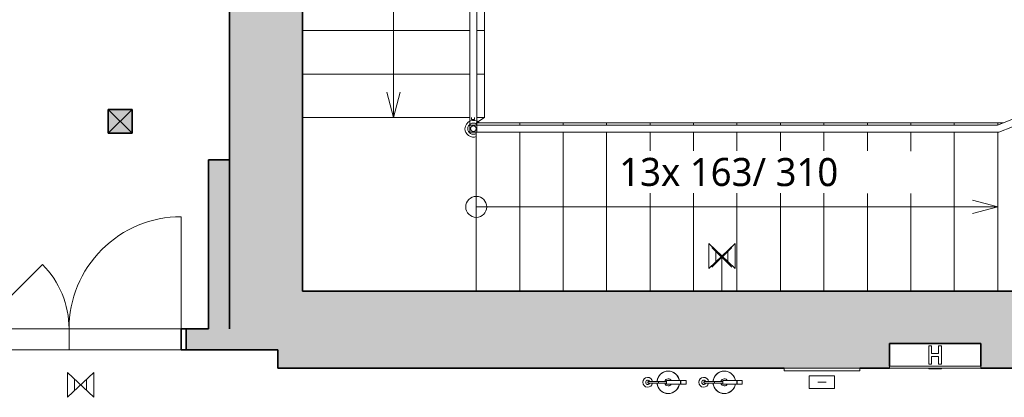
# Model space of a CAD drawing. Header units: metres. Extents: x -0.2 to 46.2, y -4.9 to 14.9.
# Tile 5 of 13: x 9.3 to 16.3, y 7.3 to 10. Entities that reach past the tile are written whole.
import ezdxf

# ---------------------------------------------------------------- set-up
doc = ezdxf.new("R2010")
doc.units = ezdxf.units.M
doc.linetypes.add('AV - Cerch_ 1 tecka 4mm', pattern=[0.006, 0.004, -0.001, 0, -0.001])
doc.linetypes.add('AV - Cerch_ 2 tecky 4mm', pattern=[0.008, 0.004, -0.0015, 0, -0.001, 0, -0.0015])
doc.layers.add('AV-KOTY', color=5, linetype='Continuous', lineweight=13, true_color=0x0000ff)
for name, color, linetype, lineweight in [('AV-SRAFY', 7, 'Continuous', 35), ('AV-STAVBA', 7, 'Continuous', 18), ('AV-VYBAVENI', 7, 'Continuous', 18)]:
    doc.layers.add(name, color=color, linetype=linetype, lineweight=lineweight)
doc.styles.add('Trebuchet MS', font='trebuc.ttf', dxfattribs={"height": 0.2})

# ---------------------------------------------------------------- blocks, each defined once
blk = doc.blocks.new('SCO_Koncepční obdelníkový sloup - 170_170-1443739-4NP')
at = {"layer": 'AV-STAVBA', "true_color": 0xcccccc}
blk.add_hatch(color=254, dxfattribs=at).paths.add_polyline_path([(-0.085, -0.085), (0.085, -0.085), (0.085, 0.085), (-0.085, 0.085)])
at = {"layer": 'AV-STAVBA', "color": 254, "true_color": 0xcccccc}
for p, q in [((0.085, 0.085), (-0.085, -0.085)), ((-0.085, 0.085), (0.085, -0.085))]:
    blk.add_line(p, q, dxfattribs=at)
at = {"layer": 'AV-STAVBA', "color": 254, "lineweight": 35, "true_color": 0xcccccc}
for p, q in [((0.085, 0.085), (-0.085, 0.085)), ((-0.085, 0.085), (-0.085, -0.085)), ((0.085, -0.085), (0.085, 0.085)), ((-0.085, -0.085), (0.085, -0.085))]:
    blk.add_line(p, q, dxfattribs=at)
blk = doc.blocks.new('DO_2-L_Ocel_ - 1450x1970-1009330-4NP')
at = {"layer": 'AV-STAVBA', "color": 254, "true_color": 0xcccccc}
for p, q in [((0.8, 0.8749), (0.8, 0.075)), ((-0.65, 0.075), (-0.1904, 0.5346)), ((-0.685, 0.075), (-0.685, -0.075)), ((-0.65, 0.075), (0.8, 0.075)), ((0, 0.075), (0, -0.075)), ((0.835, 0.075), (0.835, -0.075)), ((-0.65, -0.075), (0.8, -0.075))]:
    blk.add_line(p, q, dxfattribs=at)
at = {"layer": 'AV-STAVBA', "color": 254, "lineweight": 35, "true_color": 0xcccccc}
for p, q in [((-0.65, 0.075), (-0.685, 0.075)), ((-0.685, 0.075), (-0.685, -0.075)), ((-0.65, -0.075), (-0.65, 0.075)), ((0.835, 0.075), (0.8, 0.075)), ((0.8, 0.075), (0.8, -0.075)), ((0.835, -0.075), (0.835, 0.075)), ((-0.685, -0.075), (-0.65, -0.075)), ((0.8, -0.075), (0.835, -0.075))]:
    blk.add_line(p, q, dxfattribs=at)
at = {"layer": 'AV-STAVBA', "color": 254, "linetype": 'AV - Cerch_ 1 tecka 4mm', "true_color": 0xcccccc}
for p, q in [((-0.685, 0.075), (0.835, 0.075)), ((-0.65, 0.075), (0.8, 0.075)), ((-0.685, -0.075), (0.835, -0.075)), ((-0.65, -0.075), (0.8, -0.075))]:
    blk.add_line(p, q, dxfattribs=at)
at = {"layer": 'AV-STAVBA', "color": 254, "true_color": 0xcccccc}
for centre, radius, start, end in [((0.7999, 0.075), 0.7999, 89.99602, 180), ((-0.65, 0.075), 0.65, 360, 45)]:
    blk.add_arc(centre, radius, start, end, dxfattribs=at)
blk = doc.blocks.new('Railing - BA_Zdobný sloupek zábradlí-1391636-4NP')
at = {"layer": 'AV-STAVBA', "color": 254, "true_color": 0xcccccc}
for p, q in [((0.025, 0.025), (-0.025, 0.025)), ((-0.025, 0.025), (-0.025, -0.025)), ((0.025, -0.025), (0.025, 0.025)), ((-0.025, -0.025), (0.025, -0.025))]:
    blk.add_line(p, q, dxfattribs=at)
at = {"layer": 'AV-STAVBA', "color": 254, "true_color": 0xcccccc, "flags": 128}
for points in [[(0.02, 0), (0.02, 0.0008), (0.0199, 0.0016), (0.0199, 0.0024), (0.0197, 0.0032), (0.0196, 0.004), (0.0194, 0.0048), (0.0192, 0.0055), (0.019, 0.0063), (0.0187, 0.007), (0.0184, 0.0078), (0.0181, 0.0085), (0.0177, 0.0092), (0.0174, 0.0099), (0.0169, 0.0106), (0.0165, 0.0113), (0.016, 0.0119), (0.0156, 0.0126), (0.015, 0.0132), (0.0145, 0.0138), (0.0139, 0.0143), (0.0133, 0.0149), (0.0127, 0.0154), (0.0121, 0.0159), (0.0115, 0.0164), (0.0108, 0.0168), (0.0101, 0.0172), (0.0094, 0.0176), (0.0087, 0.018), (0.008, 0.0183), (0.0072, 0.0186), (0.0065, 0.0189), (0.0057, 0.0192), (0.005, 0.0194), (0.0042, 0.0196), (0.0034, 0.0197), (0.0026, 0.0198), (0.0018, 0.0199), (0.001, 0.02), (0.0002, 0.02), (-0.0006, 0.02), (-0.0014, 0.02), (-0.0022, 0.0199), (-0.003, 0.0198), (-0.0038, 0.0196), (-0.0045, 0.0195), (-0.0053, 0.0193), (-0.0061, 0.0191), (-0.0068, 0.0188), (-0.0076, 0.0185), (-0.0083, 0.0182), (-0.009, 0.0178), (-0.0097, 0.0175), (-0.0104, 0.0171), (-0.0111, 0.0166), (-0.0118, 0.0162), (-0.0124, 0.0157), (-0.013, 0.0152), (-0.0136, 0.0146), (-0.0142, 0.0141), (-0.0147, 0.0135), (-0.0153, 0.0129), (-0.0158, 0.0123), (-0.0163, 0.0116), (-0.0167, 0.011), (-0.0171, 0.0103), (-0.0175, 0.0096), (-0.0179, 0.0089), (-0.0182, 0.0082), (-0.0186, 0.0074), (-0.0188, 0.0067), (-0.0191, 0.0059), (-0.0193, 0.0052), (-0.0195, 0.0044), (-0.0197, 0.0036), (-0.0198, 0.0028), (-0.0199, 0.002), (-0.02, 0.0012), (-0.02, 0.0004), (-0.02, 0)], [(-0.02, 0), (-0.02, -0.0008), (-0.0199, -0.0016), (-0.0199, -0.0024), (-0.0197, -0.0032), (-0.0196, -0.004), (-0.0194, -0.0048), (-0.0192, -0.0055), (-0.019, -0.0063), (-0.0187, -0.007), (-0.0184, -0.0078), (-0.0181, -0.0085), (-0.0177, -0.0092), (-0.0174, -0.0099), (-0.0169, -0.0106), (-0.0165, -0.0113), (-0.016, -0.0119), (-0.0156, -0.0126), (-0.015, -0.0132), (-0.0145, -0.0138), (-0.0139, -0.0143), (-0.0133, -0.0149), (-0.0127, -0.0154), (-0.0121, -0.0159), (-0.0115, -0.0164), (-0.0108, -0.0168), (-0.0101, -0.0172), (-0.0094, -0.0176), (-0.0087, -0.018), (-0.008, -0.0183), (-0.0072, -0.0186), (-0.0065, -0.0189), (-0.0057, -0.0192), (-0.005, -0.0194), (-0.0042, -0.0196), (-0.0034, -0.0197), (-0.0026, -0.0198), (-0.0018, -0.0199), (-0.001, -0.02), (-0.0002, -0.02), (0.0006, -0.02), (0.0014, -0.02), (0.0022, -0.0199), (0.003, -0.0198), (0.0038, -0.0196), (0.0045, -0.0195), (0.0053, -0.0193), (0.0061, -0.0191), (0.0068, -0.0188), (0.0076, -0.0185), (0.0083, -0.0182), (0.009, -0.0178), (0.0097, -0.0175), (0.0104, -0.0171), (0.0111, -0.0166), (0.0118, -0.0162), (0.0124, -0.0157), (0.013, -0.0152), (0.0136, -0.0146), (0.0142, -0.0141), (0.0147, -0.0135), (0.0153, -0.0129), (0.0158, -0.0123), (0.0163, -0.0116), (0.0167, -0.011), (0.0171, -0.0103), (0.0175, -0.0096), (0.0179, -0.0089), (0.0182, -0.0082), (0.0186, -0.0074), (0.0188, -0.0067), (0.0191, -0.0059), (0.0193, -0.0052), (0.0195, -0.0044), (0.0197, -0.0036), (0.0198, -0.0028), (0.0199, -0.002), (0.02, -0.0012), (0.02, -0.0004), (0.02, 0)]]:
    blk.add_lwpolyline(points, dxfattribs=at)
at = {"layer": 'AV-STAVBA', "color": 254, "true_color": 0xcccccc}
for radius, start, end in [(0.06, 45.75389, 180), (0.04, 60, 180), (0.06, 180, 290.39112), (0.04, 180, 300)]:
    blk.add_arc((0, 0), radius, start, end, dxfattribs=at)
blk = doc.blocks.new('Railing - BA_Panel zábradlí-1398140-4NP')
at = {"layer": 'AV-STAVBA', "color": 254, "true_color": 0xcccccc}
for p, q in [((-0.0274, -0.11), (-0.0274, -0.095)), ((-0.0274, -0.11), (-0.0074, -0.11)), ((-0.0074, -0.095), (-0.0074, -0.11))]:
    blk.add_line(p, q, dxfattribs=at)
blk = doc.blocks.new('Railing - Railing-1398137-4NP')
at = {"layer": 'AV-STAVBA', "color": 254, "true_color": 0xcccccc}
for p, q in [((12.4794, 12.3159), (12.5294, 12.3159)), ((12.4794, 12.3159), (12.4794, 9.2759)), ((12.5294, 12.3159), (12.5294, 9.2759)), ((12.4794, 9.2759), (12.4794, 9.2209)), ((12.5294, 9.2759), (12.5294, 9.2209))]:
    blk.add_line(p, q, dxfattribs=at)
for name, p in [('Railing - BA_Panel zábradlí-1398140-4NP', (12.5194, 9.3709)), ('Railing - BA_Zdobný sloupek zábradlí-1391636-4NP', (12.5044, 9.1959))]:
    blk.add_blockref(name, p)
blk = doc.blocks.new('Railing - Railing-1398164-4NP')
at = {"layer": 'AV-STAVBA', "color": 254, "true_color": 0xcccccc}
for p, q in [((16.2429, 9.2209), (17.1611, 9.5843)), ((17.1611, 9.5843), (17.1795, 9.5378)), ((16.2524, 9.1709), (17.1795, 9.5378)), ((12.5294, 9.2209), (16.2429, 9.2209)), ((12.5294, 9.1709), (16.2524, 9.1709))]:
    blk.add_line(p, q, dxfattribs=at)
blk = doc.blocks.new('GM_Hasicí přístroj - Hasici pristroj-V3-4NP')
at = {"layer": 'AV-STAVBA', "color": 254, "lineweight": 13, "true_color": 0xcccccc}
for p, q in [((-0.0421, 0.0036), (-0.1007, 0.0036)), ((-0.0421, 0.0111), (0.0579, 0.0111)), ((-0.0421, 0.0111), (-0.0421, -0.0139)), ((0.0579, 0.0111), (0.0605, 0.0111)), ((0.0579, 0.0111), (0.0579, -0.0139)), ((0.0605, 0.0111), (0.0979, 0.0111)), ((0.0605, 0.0111), (0.0605, -0.0139)), ((0.0979, 0.0111), (0.0979, -0.0139)), ((-0.1007, -0.0064), (-0.0421, -0.0064)), ((0.0579, -0.0139), (-0.0421, -0.0139)), ((0.0605, -0.0139), (0.0579, -0.0139)), ((0.0979, -0.0139), (0.0605, -0.0139))]:
    blk.add_line(p, q, dxfattribs=at)
at = {"layer": 'AV-STAVBA', "color": 254, "lineweight": 13, "true_color": 0xcccccc, "flags": 128}
for points in [[(-0.1007, 0.0036), (-0.1035, 0.0036), (-0.1063, 0.0036), (-0.1092, 0.0036), (-0.112, 0.0036), (-0.1149, 0.0036), (-0.1177, 0.0036), (-0.1205, 0.0036), (-0.1233, 0.0036), (-0.126, 0.0036), (-0.1288, 0.0036), (-0.1315, 0.0036), (-0.1341, 0.0036), (-0.1367, 0.0036), (-0.1393, 0.0036), (-0.1418, 0.0036), (-0.1443, 0.0036), (-0.1467, 0.0036), (-0.149, 0.0036), (-0.1513, 0.0036), (-0.1535, 0.0036), (-0.1556, 0.0036), (-0.1577, 0.0036), (-0.1596, 0.0036), (-0.1615, 0.0036), (-0.1633, 0.0036), (-0.165, 0.0036), (-0.1667, 0.0036), (-0.1682, 0.0036), (-0.1696, 0.0036), (-0.1709, 0.0036), (-0.1714, 0.0036)], [(-0.1714, -0.0064), (-0.1701, -0.0064), (-0.1687, -0.0064), (-0.1673, -0.0064), (-0.1657, -0.0064), (-0.164, -0.0064), (-0.1622, -0.0064), (-0.1604, -0.0064), (-0.1584, -0.0064), (-0.1564, -0.0064), (-0.1543, -0.0064), (-0.1522, -0.0064), (-0.1499, -0.0064), (-0.1476, -0.0064), (-0.1452, -0.0064), (-0.1428, -0.0064), (-0.1403, -0.0064), (-0.1377, -0.0064), (-0.1351, -0.0064), (-0.1325, -0.0064), (-0.1298, -0.0064), (-0.1271, -0.0064), (-0.1244, -0.0064), (-0.1216, -0.0064), (-0.1188, -0.0064), (-0.116, -0.0064), (-0.1131, -0.0064), (-0.1103, -0.0064), (-0.1074, -0.0064), (-0.1046, -0.0064), (-0.1018, -0.0064), (-0.1007, -0.0064)]]:
    blk.add_lwpolyline(points, dxfattribs=at)
at = {"layer": 'AV-STAVBA', "color": 254, "lineweight": 13, "true_color": 0xcccccc}
for centre, radius, start, end in [((-0.0307, -0.0014), 0.08, 90, 176.37662), ((-0.0307, -0.0014), 0.08, 114.97132, 155.02868), ((-0.0307, -0.0014), 0.08, 90, 110.02868), ((-0.0307, -0.0014), 0.08, 69.97132, 90), ((-0.0307, -0.0014), 0.08, 9.18677, 90), ((-0.0307, -0.0014), 0.08, 24.97132, 65.02868), ((-0.1772, -0.0014), 0.035, 7.23753, 180), ((-0.1764, -0.0014), 0.015, 18.64917, 180), ((-0.1764, -0.0014), 0.015, 165, 180), ((-0.1764, -0.0014), 0.015, 105, 134.93615), ((-0.1714, -0.0014), 0.005, 150, 180), ((-0.1714, -0.0014), 0.005, 90, 120), ((-0.1764, -0.0014), 0.015, 45.06385, 75), ((-0.1764, -0.0014), 0.015, 18.64917, 44.93615), ((-0.0307, -0.0014), 0.08, 159.97132, 176.42822), ((-0.0307, -0.0014), 0.025, 90, 169.20034), ((-0.0307, -0.0014), 0.025, 30, 90), ((-0.0307, -0.0014), 0.08, 9.05555, 20.02868), ((-0.1772, -0.0014), 0.035, 180, 351.96894), ((-0.1764, -0.0014), 0.015, 174.95011, 180), ((-0.1764, -0.0014), 0.015, 180, 185.04989), ((-0.1764, -0.0014), 0.015, 180, 224.93615), ((-0.1764, -0.0014), 0.015, 180, 341.97651), ((-0.1764, -0.0014), 0.015, 240, 270), ((-0.1714, -0.0014), 0.005, 180, 210), ((-0.1714, -0.0014), 0.005, 240, 285), ((-0.1764, -0.0014), 0.015, 330, 341.97651), ((-0.0307, -0.0014), 0.08, 183.5619, 200.02868), ((-0.0307, -0.0014), 0.08, 183.6137, 270), ((-0.0307, -0.0014), 0.08, 204.97132, 245.02868), ((-0.0307, -0.0014), 0.025, 190.79953, 270), ((-0.0307, -0.0014), 0.025, 270, 330), ((-0.0307, -0.0014), 0.08, 270, 350.81323), ((-0.0307, -0.0014), 0.08, 294.97132, 335.02868), ((-0.0307, -0.0014), 0.08, 339.97132, 350.94445), ((-0.0307, -0.0014), 0.08, 249.97132, 270), ((-0.0307, -0.0014), 0.08, 270, 290.02868)]:
    blk.add_arc(centre, radius, start, end, dxfattribs=at)
for points, knots in [([(-0.1764, -0.0014), (-0.1764, -0.0009), (-0.1762, 0.0003), (-0.1753, 0.0019), (-0.1742, 0.0028), (-0.1731, 0.0033), (-0.1725, 0.0034), (-0.1723, 0.0035)], [0, 0, 0, 0, 0.1111111, 0.2222222, 0.3333333, 0.3888889, 0.4444444, 0.4444444, 0.4444444, 0.4444444]), ([(-0.1689, -0.0058), (-0.1692, -0.0059), (-0.1697, -0.0062), (-0.1705, -0.0064), (-0.1714, -0.0065), (-0.1723, -0.0064), (-0.1731, -0.0062), (-0.1742, -0.0057), (-0.1753, -0.0047), (-0.1762, -0.0032), (-0.1764, -0.002), (-0.1764, -0.0014)], [0.3333333, 0.3333333, 0.3333333, 0.3333333, 0.3888889, 0.4444444, 0.5, 0.5555556, 0.6111111, 0.6666667, 0.7777778, 0.8888889, 1, 1, 1, 1])]:
    blk.add_open_spline(points, degree=3, knots=knots, dxfattribs=at)
for points in [[(-0.1004, -0.0014), (-0.1004, -0.0009), (-0.1004, 0.0003), (-0.1005, 0.0018), (-0.1005, 0.003), (-0.1006, 0.0034), (-0.1006, 0.0035)], [(-0.1006, -0.0064), (-0.1006, -0.0063), (-0.1005, -0.0059), (-0.1005, -0.0047), (-0.1004, -0.0032), (-0.1004, -0.002), (-0.1004, -0.0014)]]:
    blk.add_open_spline(points, degree=3, dxfattribs=at)
blk = doc.blocks.new('PF_Hydrant pod omítku - 650x650-1552440-4NP')
at = {"layer": 'AV-VYBAVENI', "color": 254, "true_color": 0xcccccc}
for p, q in [((-0.7777, 0.275), (-0.1277, 0.275)), ((-0.7777, 0.275), (-0.7777, 0.262)), ((-0.7777, 0.275), (-0.7777, 0.1)), ((-0.1277, 0.262), (-0.7777, 0.262)), ((-0.4977, 0.28), (-0.4777, 0.28)), ((-0.4977, 0.275), (-0.4977, 0.28)), ((-0.4977, 0.247), (-0.4977, 0.117)), ((-0.4777, 0.247), (-0.4977, 0.247)), ((-0.4777, 0.28), (-0.4277, 0.28)), ((-0.4777, 0.275), (-0.4777, 0.28)), ((-0.4777, 0.192), (-0.4777, 0.247)), ((-0.4277, 0.28), (-0.4077, 0.28)), ((-0.4277, 0.275), (-0.4277, 0.28)), ((-0.4277, 0.247), (-0.4277, 0.192)), ((-0.4077, 0.247), (-0.4277, 0.247)), ((-0.4077, 0.275), (-0.4077, 0.28)), ((-0.4077, 0.117), (-0.4077, 0.247)), ((-0.1277, 0.275), (-0.1277, 0.262)), ((-0.1277, 0.1), (-0.1277, 0.275)), ((-0.4277, 0.192), (-0.4777, 0.192)), ((-0.4277, 0.172), (-0.4777, 0.172)), ((-0.4777, 0.117), (-0.4777, 0.172)), ((-0.4277, 0.172), (-0.4277, 0.117)), ((-0.7777, 0.1), (-0.1277, 0.1)), ((-0.4977, 0.117), (-0.4777, 0.117)), ((-0.4277, 0.117), (-0.4077, 0.117))]:
    blk.add_line(p, q, dxfattribs=at)
blk = doc.blocks.new('D0089 - 1514 - OÚPSŘ_Benešova_rvt-1-4NP')
at = {"layer": 'AV-SRAFY', "lineweight": 5, "true_color": 0xcccccc}
blk.add_hatch(color=254, dxfattribs=at).paths.add_polyline_path([(11.1098, 7.6182), (11.2848, 7.6182), (11.2848, 13.9982), (10.7648, 13.9982), (10.7648, 7.6182)])
at = {"layer": 'AV-SRAFY', "lineweight": 18, "true_color": 0xcccccc}
for points in [[(10.6148, 7.7682), (10.7648, 7.7682), (10.7648, 8.9748), (10.6148, 8.9748), (10.6148, 8.2701)], [(15.4735, 7.4882), (15.4735, 7.6632), (16.1235, 7.6632), (16.1235, 7.4882), (16.4698, 7.4882), (16.4698, 8.0382), (11.2848, 8.0382), (11.2848, 7.6182), (11.1098, 7.6182), (11.1098, 7.4882), (15.2609, 7.4882)]]:
    blk.add_hatch(color=254, dxfattribs=at).paths.add_polyline_path(points)
h = blk.add_hatch(color=254, dxfattribs=at)
h.paths.add_polyline_path([(10.7648, 7.6182), (10.7648, 7.7682), (10.4548, 7.7682), (10.4548, 7.6182)])
h.paths.add_polyline_path([(8.7648, 7.6182), (8.9348, 7.6182), (8.9348, 7.7682), (8.7648, 7.7682)])
at = {"layer": 'AV-KOTY', "color": 254, "true_color": 0xccccff}
for p, q in [((11.9348, 10.2059), (11.9348, 9.8959)), ((11.9348, 9.8959), (11.9348, 9.5859)), ((11.9348, 9.5859), (11.9348, 9.2759)), ((11.9348, 9.2759), (11.8866, 9.4559)), ((11.9348, 9.2759), (11.983, 9.4559)), ((16.2448, 8.6382), (16.0648, 8.6864)), ((12.5248, 8.6382), (12.8348, 8.6382)), ((12.8348, 8.6382), (13.1448, 8.6382)), ((13.1448, 8.6382), (13.4548, 8.6382)), ((13.4548, 8.6382), (13.7648, 8.6382)), ((13.7648, 8.6382), (14.0748, 8.6382)), ((14.0748, 8.6382), (14.3848, 8.6382)), ((14.3848, 8.6382), (14.6948, 8.6382)), ((14.6948, 8.6382), (15.0048, 8.6382)), ((15.0048, 8.6382), (15.3148, 8.6382)), ((15.3148, 8.6382), (15.6248, 8.6382)), ((15.6248, 8.6382), (15.9348, 8.6382)), ((15.9348, 8.6382), (16.2448, 8.6382)), ((16.2448, 8.6382), (16.0648, 8.59))]:
    blk.add_line(p, q, dxfattribs=at)
blk.add_circle((12.5248, 8.6382), 0.075, dxfattribs=at)
at = {"layer": 'AV-STAVBA', "color": 254, "lineweight": 35, "true_color": 0xcccccc}
for p, q in [((10.7648, 7.7682), (10.7648, 13.9982)), ((11.2848, 13.9982), (11.2848, 8.0382)), ((10.6148, 8.9748), (10.6148, 7.7682)), ((10.7648, 8.9748), (10.6148, 8.9748)), ((10.7648, 7.7682), (10.7648, 8.9748)), ((16.4698, 8.0382), (11.2848, 8.0382)), ((10.6148, 7.7682), (10.4548, 7.7682)), ((10.4548, 7.7682), (10.4548, 7.6182)), ((15.4735, 7.5012), (15.4735, 7.6632)), ((15.4735, 7.6632), (16.1235, 7.6632)), ((16.1235, 7.6632), (16.1235, 7.5012)), ((10.4548, 7.6182), (10.7648, 7.6182)), ((11.1098, 7.6182), (10.7648, 7.6182)), ((11.1098, 7.6182), (11.1098, 7.4882)), ((11.1098, 7.4882), (14.7209, 7.4882)), ((15.2609, 7.4882), (15.4735, 7.4882)), ((16.1235, 7.4882), (16.4698, 7.4882))]:
    blk.add_line(p, q, dxfattribs=at)
at = {"layer": 'AV-STAVBA', "color": 254, "true_color": 0xcccccc}
for p, q in [((12.5848, 10.2059), (12.5848, 9.8959)), ((12.4794, 9.8959), (11.2848, 9.8959)), ((12.5848, 9.8959), (12.5294, 9.8959)), ((12.5848, 9.8959), (12.5848, 9.5859)), ((12.4794, 9.5859), (11.2848, 9.5859)), ((12.5848, 9.5859), (12.5294, 9.5859)), ((12.5848, 9.5859), (12.5848, 9.2759)), ((12.4794, 9.2759), (11.2848, 9.2759)), ((12.5848, 9.2759), (12.5294, 9.2759)), ((12.5363, 9.2455), (12.5848, 9.2759)), ((12.5248, 9.2382), (12.5248, 9.2209)), ((12.5248, 9.2382), (12.8348, 9.2382)), ((12.8348, 9.2382), (13.1448, 9.2382)), ((12.8348, 9.2382), (12.8348, 9.2209)), ((13.1448, 9.2382), (13.4548, 9.2382)), ((13.1448, 9.2382), (13.1448, 9.2209)), ((13.4548, 9.2382), (13.7648, 9.2382)), ((13.4548, 9.2382), (13.4548, 9.2209)), ((13.7648, 9.2382), (14.0748, 9.2382)), ((13.7648, 9.2382), (13.7648, 9.2209)), ((14.0748, 9.2382), (14.3848, 9.2382)), ((14.0748, 9.2382), (14.0748, 9.2209)), ((14.3848, 9.2382), (14.6948, 9.2382)), ((14.3848, 9.2382), (14.3848, 9.2209)), ((14.6948, 9.2382), (15.0048, 9.2382)), ((14.6948, 9.2382), (14.6948, 9.2209)), ((15.0048, 9.2382), (15.3148, 9.2382)), ((15.0048, 9.2382), (15.0048, 9.2209)), ((15.3148, 9.2382), (15.6248, 9.2382)), ((15.3148, 9.2382), (15.3148, 9.2209)), ((15.6248, 9.2382), (15.9348, 9.2382)), ((15.6248, 9.2382), (15.6248, 9.2209)), ((15.9348, 9.2382), (16.2448, 9.2382)), ((15.9348, 9.2382), (15.9348, 9.2209)), ((16.2866, 9.2382), (16.2448, 9.2382)), ((16.2448, 9.2382), (16.2448, 9.2217)), ((12.5248, 9.1709), (12.5248, 8.0382)), ((12.8348, 9.1709), (12.8348, 8.0382)), ((13.1448, 9.1709), (13.1448, 8.0382)), ((13.4548, 9.1709), (13.4548, 8.0382)), ((13.7648, 9.1709), (13.7648, 8.0382)), ((14.0748, 9.1709), (14.0748, 8.0382)), ((14.3848, 9.1709), (14.3848, 8.0382)), ((14.6948, 9.1709), (14.6948, 8.0382)), ((15.0048, 9.1709), (15.0048, 8.0382)), ((15.3148, 9.1709), (15.3148, 8.0382)), ((15.6248, 9.1709), (15.6248, 8.0382)), ((15.9348, 9.1709), (15.9348, 8.0382)), ((16.2448, 9.1709), (16.2448, 8.0382)), ((8.9698, 7.7682), (10.4198, 7.7682)), ((10.4198, 7.6182), (8.9698, 7.6182))]:
    blk.add_line(p, q, dxfattribs=at)
at = {"layer": 'AV-STAVBA', "color": 254, "linetype": 'AV - Cerch_ 2 tecky 4mm', "true_color": 0xcccccc}
for p, q in [((12.4794, 9.8959), (11.2848, 9.8959)), ((12.5848, 9.8959), (12.5294, 9.8959)), ((12.4794, 9.5859), (11.2848, 9.5859)), ((12.5848, 9.5859), (12.5294, 9.5859)), ((12.4794, 9.2759), (11.2848, 9.2759)), ((12.5848, 9.2759), (12.5294, 9.2759)), ((12.5248, 9.2382), (12.5248, 9.2209)), ((12.8348, 9.2382), (12.8348, 9.2209)), ((13.1448, 9.2382), (13.1448, 9.2209)), ((13.4548, 9.2382), (13.4548, 9.2209)), ((13.7648, 9.2382), (13.7648, 9.2209)), ((14.0748, 9.2382), (14.0748, 9.2209)), ((14.3848, 9.2382), (14.3848, 9.2209)), ((14.6948, 9.2382), (14.6948, 9.2209)), ((15.0048, 9.2382), (15.0048, 9.2209)), ((15.3148, 9.2382), (15.3148, 9.2209)), ((15.6248, 9.2382), (15.6248, 9.2209)), ((15.9348, 9.2382), (15.9348, 9.2209)), ((16.2448, 9.2382), (16.2448, 9.2217)), ((12.5248, 9.1709), (12.5248, 8.0382)), ((12.8348, 9.1709), (12.8348, 8.0382)), ((13.1448, 9.1709), (13.1448, 8.0382)), ((13.4548, 9.1709), (13.4548, 8.0382)), ((13.7648, 9.1709), (13.7648, 8.0382)), ((14.0748, 9.1709), (14.0748, 8.0382)), ((14.3848, 9.1709), (14.3848, 8.0382)), ((14.6948, 9.1709), (14.6948, 8.0382)), ((15.0048, 9.1709), (15.0048, 8.0382)), ((15.3148, 9.1709), (15.3148, 8.0382)), ((15.6248, 9.1709), (15.6248, 8.0382)), ((15.9348, 9.1709), (15.9348, 8.0382)), ((16.2448, 9.1709), (16.2448, 8.0382))]:
    blk.add_line(p, q, dxfattribs=at)
at = {"layer": 'AV-STAVBA', "color": 254, "lineweight": 18, "true_color": 0xcccccc}
for name, p in [('Railing - Railing-1398137-4NP', (0, 0)), ('Railing - Railing-1398164-4NP', (0, 0)), ('DO_2-L_Ocel_ - 1450x1970-1009330-4NP', (9.6198, 7.6932)), ('GM_Hasicí přístroj - Hasici pristroj-V3-4NP', (13.9248, 7.3882)), ('GM_Hasicí přístroj - Hasici pristroj-V3-4NP', (14.3248, 7.3882))]:
    blk.add_blockref(name, p, dxfattribs=at)
at = {"layer": 'AV-STAVBA', "color": 254, "lineweight": 18, "true_color": 0xcccccc, "rotation": 89.9999999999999}
blk.add_blockref('SCO_Koncepční obdelníkový sloup - 170_170-1443739-4NP', (9.9848, 9.2482), dxfattribs=at)
at = {"layer": 'AV-VYBAVENI', "color": 254, "lineweight": 18, "true_color": 0xcccccc, "rotation": 180}
blk.add_blockref('PF_Hydrant pod omítku - 650x650-1552440-4NP', (15.3458, 7.7632), dxfattribs=at)
at = {"layer": 'AV-KOTY', "color": 254, "lineweight": 5, "true_color": 0xccccff, "insert": (13.545, 8.9883), "char_height": 0.2, "width": 2.044303, "attachment_point": 1, "rotation": 359.9257, "style": 'Trebuchet MS', "bg_fill": 3, "box_fill_scale": 1.25, "bg_fill_color": 256, "bg_fill_true_color": 13158600, "bg_fill_transparency": 0}
blk.add_mtext('13x 163/ 310', dxfattribs=at)
blk = doc.blocks.new('EE_FB_Rozvaděč na stěnu - 500x1000-888927-4NP')
at = {"layer": 'AV-STAVBA'}
for p, q in [((14.7209, 7.4882), (15.2609, 7.4882)), ((14.7209, 7.4882), (14.7209, 7.4682)), ((15.2609, 7.4682), (14.7209, 7.4682)), ((15.2609, 7.4682), (15.2609, 7.4882))]:
    blk.add_line(p, q, dxfattribs=at)
at = {"layer": 'AV-STAVBA', "color": 5, "lineweight": 13, "true_color": 0x0000ff}
for p, q in [((14.9009, 7.4334), (14.9009, 7.3434)), ((15.0809, 7.4334), (14.9009, 7.4334)), ((14.9609, 7.3882), (15.0209, 7.3882)), ((15.0809, 7.3434), (15.0809, 7.4334)), ((14.9009, 7.3434), (15.0809, 7.3434))]:
    blk.add_line(p, q, dxfattribs=at)
blk = doc.blocks.new('LF_polokoule_face - LF_polokoule_face-899879-4NP')
at = {"layer": 'AV-STAVBA', "color": 5, "true_color": 0x0000ff}
for p, q in [((14.348, 8.2073), (14.2065, 8.3487)), ((14.2065, 8.2073), (14.348, 8.3487)), ((14.2772, 8.0382), (14.2772, 8.278))]:
    blk.add_line(p, q, dxfattribs=at)
blk = doc.blocks.new('LF_Svítidlo nouzové nástěnné - Svítidlo nástěnné_nouzové-902812-4NP')
at = {"layer": 'AV-STAVBA', "color": 5, "true_color": 0x0000ff}
for p, q in [((14.3716, 8.1998), (14.1829, 8.3766)), ((14.1829, 8.1998), (14.3716, 8.3766)), ((14.1829, 8.1998), (14.1829, 8.3766)), ((14.3716, 8.1998), (14.3716, 8.3766)), ((14.2341, 8.2478), (14.2341, 8.3286)), ((14.3204, 8.2478), (14.3204, 8.3286))]:
    blk.add_line(p, q, dxfattribs=at)

msp = doc.modelspace()

# ---------------------------------------------------------------- block references
at = {"lineweight": 5}
msp.add_blockref('D0089 - 1514 - OÚPSŘ_Benešova_rvt-1-4NP', (0, 0), dxfattribs=at)

# ---------------------------------------------------------------- next in the draw order: block references
at = {"layer": 'AV-STAVBA', "color": 5, "true_color": 0x0000ff}
for name in ['LF_Svítidlo nouzové nástěnné - Svítidlo nástěnné_nouzové-902812-4NP', 'LF_polokoule_face - LF_polokoule_face-899879-4NP']:
    msp.add_blockref(name, (0, 0), dxfattribs=at)
at = {"layer": 'AV-STAVBA', "color": 5, "true_color": 0x0000ff, "rotation": 180}
msp.add_blockref('LF_Svítidlo nouzové nástěnné - Svítidlo nástěnné_nouzové-902812-4NP', (23.9797, 15.6564), dxfattribs=at)
at = {"layer": 'AV-STAVBA', "color": 5, "lineweight": 13, "true_color": 0x0000ff}
msp.add_blockref('EE_FB_Rozvaděč na stěnu - 500x1000-888927-4NP', (0, 0), dxfattribs=at)

doc.saveas('drawing.dxf')
